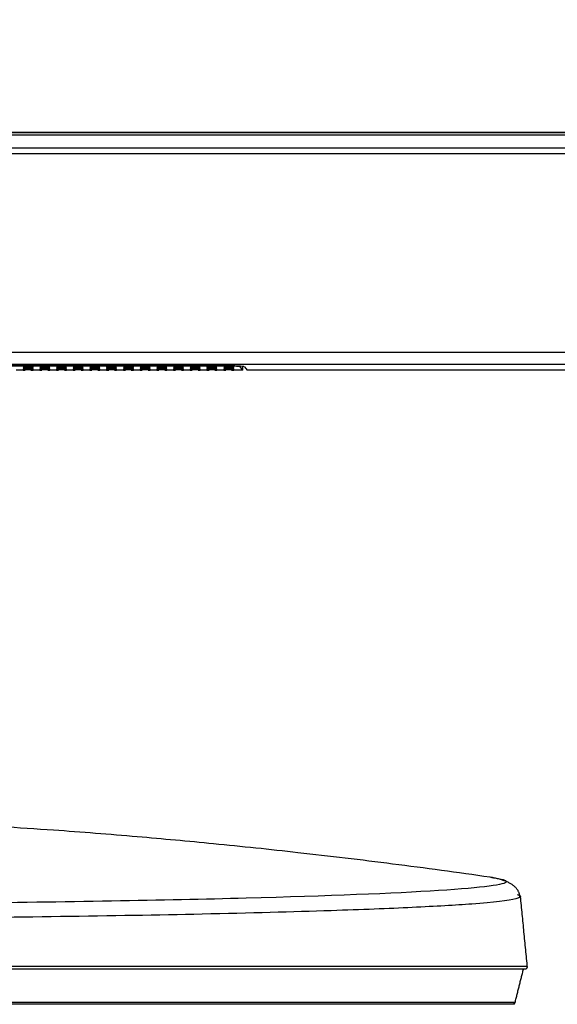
# Model space of a CAD drawing. Header units: centimetres. Extents: x 74448 to 96987, y -37016 to -10817.
# Tile 9 of 174: x 75876 to 75884, y -36511 to -36497. Entities that reach past the tile are written whole.
import ezdxf

# ---------------------------------------------------------------- set-up
doc = ezdxf.new("R2010")
doc.units = ezdxf.units.CM
doc.header["$LTSCALE"] = 0.02
doc.layers.get('0').update_dxf_attribs({"color": 8, "lineweight": 13})
doc.layers.add('CCTV', color=7, linetype='Continuous', lineweight=25)

# ---------------------------------------------------------------- blocks, each defined once
blk = doc.blocks.new('AAT_LCD')
at = {"linetype": 'Continuous'}
for p, q in [((1786.03, 375.08, -1912.28), (67.97, 375.08, -1912.28)), ((67.97, 375.08, -1912.28), (1786.03, 375.08, -1912.28)), ((70.49, 374, -1912.28), (1783.51, 374, -1912.28)), ((64.89, 368.4, -1912.28), (1789.11, 368.4, -1912.28)), ((1789.11, 365.87, -1912.28), (64.89, 365.87, -1912.28)), ((23.89, 280.58, -1912.28), (1830.11, 280.58, -1912.28)), ((1830.11, 275.19, -1912.28), (23.89, 275.19, -1912.28)), ((666.43, 274.73, -1912.28), (1187.57, 274.73, -1912.28)), ((1185.87, 274.62, -1912.28), (667.96, 274.62, -1912.28)), ((1101.24, 272.86, -1912.28), (1098.36, 272.86, -1912.28)), ((1101.24, 272.86, -1912.28), (1102.13, 272.86, -1912.28)), ((1104.67, 272.86, -1912.28), (1105.56, 272.86, -1912.28)), ((1108.44, 272.86, -1912.28), (1105.56, 272.86, -1912.28)), ((1108.44, 272.86, -1912.28), (1109.33, 272.86, -1912.28)), ((1111.87, 272.86, -1912.28), (1112.76, 272.86, -1912.28)), ((1115.64, 272.86, -1912.28), (1112.76, 272.86, -1912.28)), ((1115.64, 272.86, -1912.28), (1116.53, 272.86, -1912.28)), ((1119.07, 272.86, -1912.28), (1119.96, 272.86, -1912.28)), ((1122.84, 272.86, -1912.28), (1119.96, 272.86, -1912.28)), ((1122.84, 272.86, -1912.28), (1123.73, 272.86, -1912.28)), ((1126.27, 272.86, -1912.28), (1127.16, 272.86, -1912.28)), ((1130.04, 272.86, -1912.28), (1127.16, 272.86, -1912.28)), ((1130.04, 272.86, -1912.28), (1130.93, 272.86, -1912.28)), ((1133.47, 272.86, -1912.28), (1134.36, 272.86, -1912.28)), ((1137.24, 272.86, -1912.28), (1134.36, 272.86, -1912.28)), ((1137.24, 272.86, -1912.28), (1138.13, 272.86, -1912.28)), ((1140.67, 272.86, -1912.28), (1141.56, 272.86, -1912.28)), ((1144.44, 272.86, -1912.28), (1141.56, 272.86, -1912.28)), ((1144.44, 272.86, -1912.28), (1145.33, 272.86, -1912.28)), ((1147.87, 272.86, -1912.28), (1148.76, 272.86, -1912.28)), ((1151.64, 272.86, -1912.28), (1148.76, 272.86, -1912.28)), ((1151.64, 272.86, -1912.28), (1152.53, 272.86, -1912.28)), ((1155.07, 272.86, -1912.28), (1155.96, 272.86, -1912.28)), ((1158.84, 272.86, -1912.28), (1155.96, 272.86, -1912.28)), ((1158.84, 272.86, -1912.28), (1159.73, 272.86, -1912.28)), ((1162.27, 272.86, -1912.28), (1163.16, 272.86, -1912.28)), ((1166.04, 272.86, -1912.28), (1163.16, 272.86, -1912.28)), ((1166.04, 272.86, -1912.28), (1166.93, 272.86, -1912.28)), ((1169.47, 272.86, -1912.28), (1170.36, 272.86, -1912.28)), ((1173.24, 272.86, -1912.28), (1170.36, 272.86, -1912.28)), ((1173.24, 272.86, -1912.28), (1174.13, 272.86, -1912.28)), ((1176.67, 272.86, -1912.28), (1177.56, 272.86, -1912.28)), ((1180.44, 272.86, -1912.28), (1177.56, 272.86, -1912.28)), ((1180.44, 272.86, -1912.28), (1181.33, 272.86, -1912.28)), ((1183.87, 272.86, -1912.28), (1184.76, 272.86, -1912.28)), ((1187.64, 272.86, -1912.28), (1184.76, 272.86, -1912.28)), ((1185.87, 274.73, -1912.28), (1185.87, 274.62, -1912.28)), ((1187.64, 272.86, -1912.28), (1188.53, 272.86, -1912.28)), ((1191.07, 272.86, -1912.28), (1191.96, 272.86, -1912.28)), ((1195.92, 272.86, -1912.28), (1191.96, 272.86, -1912.28)), ((1194.85, 274.1, -1912.28), (1194.85, 274.51, -1912.28)), ((1195.92, 272.86, -1912.28), (1194.85, 274.1, -1912.28)), ((1195.92, 272.86, -1912.28), (1195.92, 274.39, -1912.28)), ((1196.56, 274.21, -1912.28), (1197.72, 272.86, -1912.28)), ((1832.44, 272.86, -1912.28), (1197.72, 272.86, -1912.28))]:
    blk.add_line(p, q, dxfattribs=at)
for centre in [(1103.4, 274.18, -1912.28), (1103.4, 273.74, -1912.28), (1103.4, 273.3, -1912.28), (1110.6, 274.18, -1912.28), (1110.6, 273.74, -1912.28), (1110.6, 273.3, -1912.28), (1117.8, 274.18, -1912.28), (1117.8, 273.74, -1912.28), (1117.8, 273.3, -1912.28), (1125, 274.18, -1912.28), (1125, 273.74, -1912.28), (1125, 273.3, -1912.28), (1132.2, 274.18, -1912.28), (1132.2, 273.74, -1912.28), (1132.2, 273.3, -1912.28), (1139.4, 274.18, -1912.28), (1139.4, 273.74, -1912.28), (1139.4, 273.3, -1912.28), (1146.6, 274.18, -1912.28), (1146.6, 273.74, -1912.28), (1146.6, 273.3, -1912.28), (1153.8, 274.18, -1912.28), (1153.8, 273.74, -1912.28), (1153.8, 273.3, -1912.28), (1161, 274.18, -1912.28), (1161, 273.74, -1912.28), (1161, 273.3, -1912.28), (1168.2, 274.18, -1912.28), (1168.2, 273.74, -1912.28), (1168.2, 273.3, -1912.28), (1175.4, 274.18, -1912.28), (1175.4, 273.74, -1912.28), (1175.4, 273.3, -1912.28), (1182.6, 274.18, -1912.28), (1182.6, 273.74, -1912.28), (1182.6, 273.3, -1912.28), (1189.8, 274.18, -1912.28), (1189.8, 273.74, -1912.28), (1189.8, 273.3, -1912.28)]:
    blk.add_ellipse(centre, major_axis=(2.16, 0), ratio=0.061163, dxfattribs=at)
for centre, major_axis, ratio, start_param, end_param in [((1103.4, 272.86, -1912.28), (2.16, 0), 0.061163, 0.025003, 3.11659), ((1110.6, 272.86, -1912.28), (2.16, 0), 0.061163, 0.025003, 3.11659), ((1117.8, 272.86, -1912.28), (2.16, 0), 0.061163, 0.025003, 3.11659), ((1125, 272.86, -1912.28), (2.16, 0), 0.061163, 0.025003, 3.11659), ((1132.2, 272.86, -1912.28), (2.16, 0), 0.061163, 0.025003, 3.11659), ((1139.4, 272.86, -1912.28), (2.16, 0), 0.061163, 0.025003, 3.11659), ((1146.6, 272.86, -1912.28), (2.16, 0), 0.061163, 0.025003, 3.11659), ((1153.8, 272.86, -1912.28), (2.16, 0), 0.061163, 0.025003, 3.11659), ((1161, 272.86, -1912.28), (2.16, 0), 0.061163, 0.025003, 3.11659), ((1168.2, 272.86, -1912.28), (2.16, 0), 0.061163, 0.025003, 3.11659), ((1175.4, 272.86, -1912.28), (2.16, 0), 0.061163, 0.025003, 3.11659), ((1182.6, 272.86, -1912.28), (2.16, 0), 0.061163, 0.025003, 3.11659), ((1185.87, 274.07, -1912.28), (-9, 0), 0.061049, 3.19405, 4.712389), ((1187.57, 274.18, -1912.28), (9, 0), 0.061049, 0.052458, 1.570796), ((1189.8, 272.86, -1912.28), (2.16, 0), 0.061163, 0.025003, 3.11659)]:
    blk.add_ellipse(centre, major_axis=major_axis, ratio=ratio, start_param=start_param, end_param=end_param, dxfattribs=at)
for points, degree, knots in [([(1104.67, 272.86, -1912.28), (1104.25, 272.87, -1912.28), (1103.4, 272.89, -1912.28), (1102.55, 272.87, -1912.28), (1102.13, 272.86, -1912.28)], 3, [0, 0, 0, 0, 0.49937, 1, 1, 1, 1]), ([(1111.87, 272.86, -1912.28), (1111.45, 272.87, -1912.28), (1110.6, 272.89, -1912.28), (1109.75, 272.87, -1912.28), (1109.33, 272.86, -1912.28)], 3, [0, 0, 0, 0, 0.49937, 1, 1, 1, 1]), ([(1119.07, 272.86, -1912.28), (1118.65, 272.87, -1912.28), (1117.8, 272.89, -1912.28), (1116.95, 272.87, -1912.28), (1116.53, 272.86, -1912.28)], 3, [0, 0, 0, 0, 0.49937, 1, 1, 1, 1]), ([(1126.27, 272.86, -1912.28), (1125.85, 272.87, -1912.28), (1125, 272.89, -1912.28), (1124.15, 272.87, -1912.28), (1123.73, 272.86, -1912.28)], 3, [0, 0, 0, 0, 0.49937, 1, 1, 1, 1]), ([(1133.47, 272.86, -1912.28), (1133.05, 272.87, -1912.28), (1132.2, 272.89, -1912.28), (1131.35, 272.87, -1912.28), (1130.93, 272.86, -1912.28)], 3, [0, 0, 0, 0, 0.49937, 1, 1, 1, 1]), ([(1140.67, 272.86, -1912.28), (1140.25, 272.87, -1912.28), (1139.4, 272.89, -1912.28), (1138.55, 272.87, -1912.28), (1138.13, 272.86, -1912.28)], 3, [0, 0, 0, 0, 0.49937, 1, 1, 1, 1]), ([(1147.87, 272.86, -1912.28), (1147.45, 272.87, -1912.28), (1146.6, 272.89, -1912.28), (1145.75, 272.87, -1912.28), (1145.33, 272.86, -1912.28)], 3, [0, 0, 0, 0, 0.49937, 1, 1, 1, 1]), ([(1155.07, 272.86, -1912.28), (1154.65, 272.87, -1912.28), (1153.8, 272.89, -1912.28), (1152.95, 272.87, -1912.28), (1152.53, 272.86, -1912.28)], 3, [0, 0, 0, 0, 0.49937, 1, 1, 1, 1]), ([(1162.27, 272.86, -1912.28), (1161.85, 272.87, -1912.28), (1161, 272.89, -1912.28), (1160.15, 272.87, -1912.28), (1159.73, 272.86, -1912.28)], 3, [0, 0, 0, 0, 0.49937, 1, 1, 1, 1]), ([(1169.47, 272.86, -1912.28), (1169.05, 272.87, -1912.28), (1168.2, 272.89, -1912.28), (1167.35, 272.87, -1912.28), (1166.93, 272.86, -1912.28)], 3, [0, 0, 0, 0, 0.49937, 1, 1, 1, 1]), ([(1176.67, 272.86, -1912.28), (1176.25, 272.87, -1912.28), (1175.4, 272.89, -1912.28), (1174.55, 272.87, -1912.28), (1174.13, 272.86, -1912.28)], 3, [0, 0, 0, 0, 0.49937, 1, 1, 1, 1]), ([(1183.87, 272.86, -1912.28), (1183.45, 272.87, -1912.28), (1182.6, 272.89, -1912.28), (1181.75, 272.87, -1912.28), (1181.33, 272.86, -1912.28)], 3, [0, 0, 0, 0, 0.49937, 1, 1, 1, 1]), ([(1191.07, 272.86, -1912.28), (1190.65, 272.87, -1912.28), (1189.8, 272.89, -1912.28), (1188.95, 272.87, -1912.28), (1188.53, 272.86, -1912.28)], 3, [0, 0, 0, 0, 0.49937, 1, 1, 1, 1]), ([(1302.33, 54.67, -1912.28), (1288.36, 56.68, -1912.28), (1260.83, 60.42, -1912.28), (1221.1, 65.16, -1912.28), (1184.42, 69.01, -1912.28), (1149.45, 72.2, -1912.28), (1118.87, 74.64, -1912.28), (1099.28, 75.91, -1912.28), (1091.7, 76.35, -1912.28)], 3, [0, 0, 0, 0, 0.199783, 0.393376, 0.566044, 0.722094, 0.892672, 1, 1, 1, 1]), ([(1303.83, 54.47, -1912.28), (1307.47, 53.92, -1912.28), (1309.32, 53.35, -1912.28), (1309.32, 51.47, -1912.28), (1299.36, 50.15, -1912.28), (1261.02, 47.71, -1912.28), (1232.66, 46.58, -1912.28), (1161.88, 44.71, -1912.28), (1119.48, 43.96, -1912.28), (1027.04, 42.97, -1912.28), (977.06, 42.74, -1912.28), (927, 42.74, -1912.28)], 3, [0, 0, 0, 0, 0.09723, 0.09723, 0.322923, 0.322923, 0.548615, 0.548615, 0.774308, 0.774308, 1, 1, 1, 1]), ([(1314.38, 47.1, -1912.28), (1314.41, 47.09, -1912.28), (1316.07, 46.5, -1912.28), (1315.23, 45.16, -1912.28), (1299.38, 43.32, -1912.28), (1270.34, 41.63, -1912.28), (1232.3, 40.13, -1912.28), (1181.55, 38.77, -1912.28), (1119.15, 37.67, -1912.28), (1054.43, 36.96, -1912.28), (1004.85, 36.66, -1912.28), (973.19, 36.56, -1912.28), (957.83, 36.53, -1912.28), (942.43, 36.52, -1912.28), (932.14, 36.52, -1912.28), (927, 36.52, -1912.28)], 3, [0, 0, 0, 0, 0.002393, 0.107486, 0.24589, 0.346089, 0.446219, 0.572099, 0.688617, 0.801413, 0.903296, 0.927474, 0.951651, 0.975826, 1, 1, 1, 1]), ([(1318.38, 16.31, -1912.28), (1318.38, 16.32, -1912.28), (1308.18, 16.32, -1912.28), (1268.98, 16.32, -1912.28), (1239.97, 16.32, -1912.28), (1167.54, 16.32, -1912.28), (1124.14, 16.33, -1912.28), (1029.46, 16.33, -1912.28), (978.22, 16.33, -1912.28), (927, 16.33, -1912.28)], 3, [0, 0, 0, 0, 0.249915, 0.249915, 0.499943, 0.499943, 0.749972, 0.749972, 1, 1, 1, 1]), ([(1317.27, 15.12, -1912.28), (1317.02, 15.12, -1912.28), (1314.12, 15.12, -1912.28), (1303.38, 15.12, -1912.28), (1287.88, 15.12, -1912.28), (1270.02, 15.12, -1912.28), (1251.23, 15.12, -1912.28), (1231.52, 15.12, -1912.28), (1210.48, 15.12, -1912.28), (1186.9, 15.12, -1912.28), (1158.96, 15.12, -1912.28), (1124.05, 15.12, -1912.28), (1080.72, 15.12, -1912.28), (1031.1, 15.12, -1912.28), (979.4, 15.12, -1912.28), (944.58, 15.12, -1912.28), (927, 15.12, -1912.28)], 3, [0, 0, 0, 0, 0.071399, 0.14283, 0.214261, 0.285692, 0.357123, 0.428553, 0.499984, 0.571415, 0.642846, 0.714277, 0.785708, 0.857138, 0.928569, 1, 1, 1, 1]), ([(1318.11, 15.47, -1912.28), (1318.05, 15.41, -1912.28), (1317.93, 15.3, -1912.28), (1317.72, 15.19, -1912.28), (1317.5, 15.13, -1912.28), (1317.35, 15.12, -1912.28), (1317.28, 15.12, -1912.28)], 3, [0, 0, 0, 0, 0.266143, 0.525087, 0.771068, 1, 1, 1, 1]), ([(1318.11, 15.47, -1912.28), (1318.17, 15.54, -1912.28), (1318.26, 15.67, -1912.28), (1318.35, 15.89, -1912.28), (1318.39, 16.12, -1912.28), (1318.39, 16.27, -1912.28), (1318.38, 16.34, -1912.28)], 3, [0, 0, 0, 0, 0.265154, 0.523861, 0.770232, 1, 1, 1, 1]), ([(1312.47, 0.82, -1912.28), (1312.86, 0.82, -1912.28), (1313.63, 0.82, -1912.28), (1311.17, 0.82, -1912.28), (1302.04, 0.82, -1912.28), (1285.44, 0.82, -1912.28), (1263.97, 0.82, -1912.28), (1234.82, 0.82, -1912.28), (1197.25, 0.82, -1912.28), (1140.38, 0.82, -1912.28), (1078.39, 0.82, -1912.28), (1024.85, 0.82, -1912.28), (977.29, 0.82, -1912.28), (943.82, 0.82, -1912.28), (927, 0.82, -1912.28)], 3, [0, 0, 0, 0, 0.031816, 0.114618, 0.19138, 0.260237, 0.373986, 0.421734, 0.509996, 0.651327, 0.769261, 0.840457, 0.919753, 1, 1, 1, 1]), ([(1312.07, 0, -1912.28), (1312.14, 0, -1912.28), (1310.5, 0, -1912.28), (1308.86, 0, -1912.28), (1305.78, 0, -1912.28), (1299.72, 0, -1912.28), (1294.29, 0, -1912.28), (1286.59, 0, -1912.28), (1279.81, 0, -1912.28), (1271.29, 0, -1912.28), (1267.42, 0, -1912.28), (1263.28, 0, -1912.28), (1259.36, 0, -1912.28), (1255.14, 0, -1912.28), (1247.31, 0, -1912.28), (1238.53, 0, -1912.28), (1222.29, 0, -1912.28), (1193.32, 0, -1912.28), (1182.9, 0, -1912.28), (1171.59, 0, -1912.28), (1159.49, 0, -1912.28), (1133.63, 0, -1912.28), (1104.78, 0, -1912.28), (1087.26, 0, -1912.28), (1068.82, 0, -1912.28), (1048.28, 0, -1912.28), (1027.31, 0, -1912.28), (1015.85, 0, -1912.28), (1004.13, 0, -1912.28), (990.46, 0, -1912.28), (976.8, 0, -1912.28), (965.4, 0, -1912.28), (953.93, 0, -1912.28), (940.58, 0, -1912.28), (927, 0, -1912.28)], 2, [0, 0, 0, 0.031249, 0.062499, 0.062499, 0.124999, 0.124999, 0.187499, 0.187499, 0.249999, 0.249999, 0.281249, 0.281249, 0.312499, 0.312499, 0.375, 0.375, 0.5, 0.5625, 0.5625, 0.625, 0.625, 0.75, 0.75, 0.8125, 0.8125, 0.875, 0.875, 0.90625, 0.90625, 0.9375, 0.9375, 0.96875, 0.96875, 1, 1, 1])]:
    blk.add_open_spline(points, degree=degree, knots=knots, dxfattribs=at)
for points, degree in [([(1315.2, 46.43, -1912.28), (1314.42, 52.71, -1912.28), (1302.34, 54.69, -1912.28)], 2), ([(1303.07, 54.59, -1912.28), (1303.34, 54.55, -1912.28), (1303.59, 54.51, -1912.28), (1303.83, 54.47, -1912.28)], 3), ([(1314.12, 47.18, -1912.28), (1314.21, 47.15, -1912.28), (1314.3, 47.13, -1912.28), (1314.38, 47.1, -1912.28)], 3), ([(1318.43, 15.85, -1912.28), (1315.44, 46.4, -1912.28)], 1), ([(1313.12, 0.82, -1912.28), (1316.7, 15.12, -1912.28)], 1), ([(1312.73, 0.22, -1912.28), (1312.43, -0.01, -1912.28), (1312.05, 0, -1912.28)], 2), ([(1312.73, 0.22, -1912.28), (1313.03, 0.46, -1912.28), (1313.13, 0.83, -1912.28)], 2)]:
    blk.add_open_spline(points, degree=degree, dxfattribs=at)

msp = doc.modelspace()

# ---------------------------------------------------------------- block references
at = {"layer": 'CCTV', "xscale": 0.03331029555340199, "yscale": 0.03331029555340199, "zscale": 0.03331029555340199}
msp.add_blockref('AAT_LCD', (75839.544, -36511.029, 63.699), dxfattribs=at)

doc.saveas('drawing.dxf')
